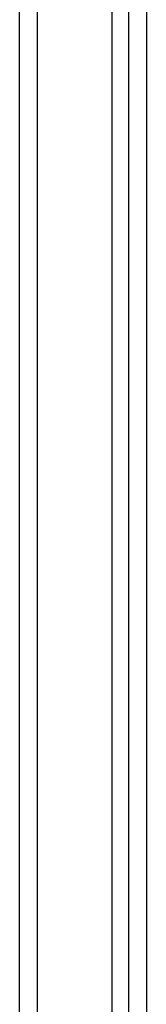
# Model space of a CAD drawing. Header units: inches. Extents: x 635 to 745, y 253 to 341.
# Tile 109 of 127: x 737 to 738, y 268 to 276. Entities that reach past the tile are written whole.
import ezdxf

# ---------------------------------------------------------------- set-up
doc = ezdxf.new("R2010")
doc.units = ezdxf.units.IN
doc.header["$MEASUREMENT"] = 0
doc.layers.add('Visible Edges(ANSI)', color=7, linetype='Continuous', lineweight=25)
doc.layers.add('Visible Tangent Edges(ANSI)', color=7, linetype='Continuous', lineweight=25)

msp = doc.modelspace()

# ---------------------------------------------------------------- linework, layer by layer
at = {"layer": 'Visible Edges(ANSI)'}
msp.add_line((737.683, 253.3089), (737.683, 277.4797), dxfattribs=at)
at = {"layer": 'Visible Tangent Edges(ANSI)'}
for p, q in [((737.8139, 277.6212), (737.8139, 253.288)), ((736.9526, 252.8725), (736.9526, 277.1388)), ((737.0926, 252.8725), (737.0926, 277.1388)), ((737.9539, 276.9884), (737.9539, 253.9208))]:
    msp.add_line(p, q, dxfattribs=at)

doc.saveas('drawing.dxf')
